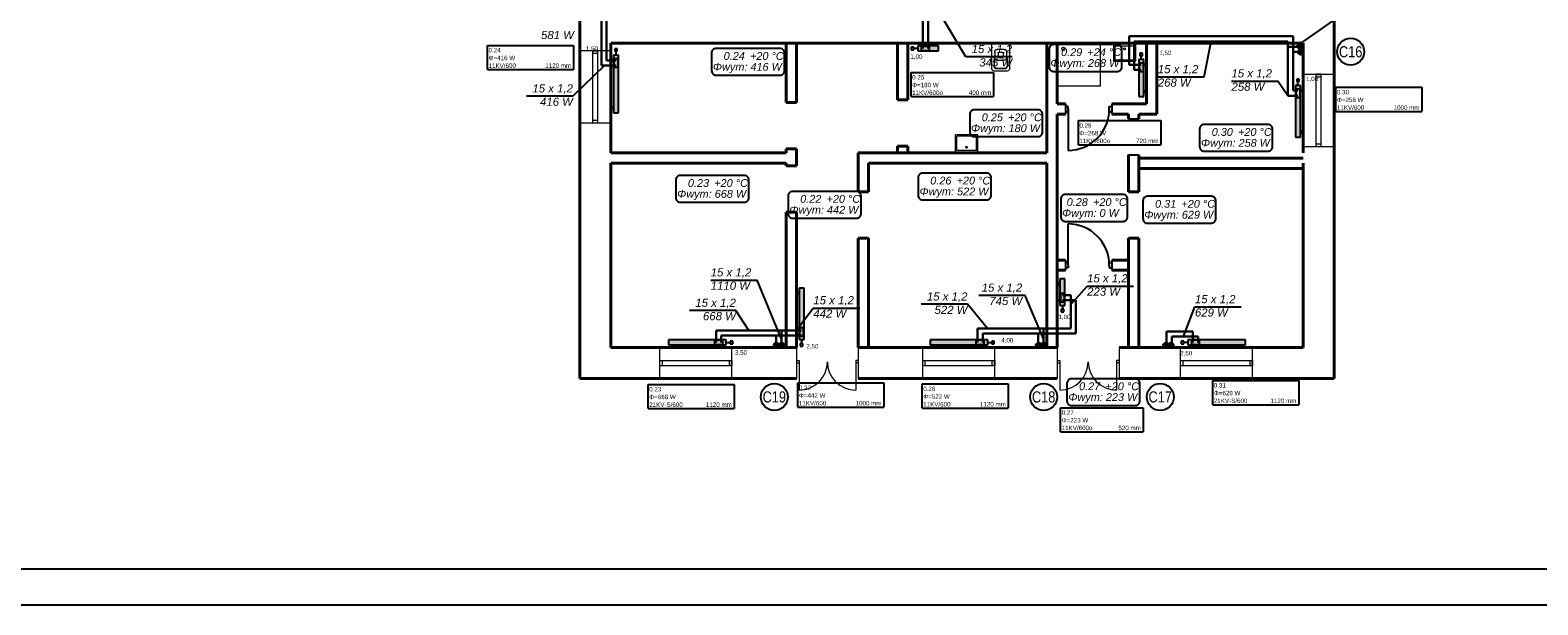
# Model space of a CAD drawing. Header units: millimetres. Extents: x 50532 to 99257, y 49161 to 61325.
# Tile 8 of 95: x 63589 to 66514, y 49161 to 50277. Entities that reach past the tile are written whole.
import ezdxf
from ezdxf.enums import TextEntityAlignment as Align
from ezdxf.lldxf.tags import DXFTag

# ---------------------------------------------------------------- set-up
doc = ezdxf.new("R2010")
doc.units = ezdxf.units.MM
for name, color, linetype, lineweight in [('cienka', 250, 'Continuous', 18), ('gruba', 8, 'Continuous', 40), ('KRESKOWANIE', 9, 'Continuous', 0), ('średnia', 8, 'Continuous', 25)]:
    doc.layers.add(name, color=color, linetype=linetype, lineweight=lineweight)
for name, color, linetype in [('CP_UCSSPEC', 8, 'Continuous'), ('IS_Opisy_działek_Therm', 7, 'SOLID'), ('IS_Text_Armatury_Therm', 7, 'Continuous'), ('IS_Text_Konstrukcji', 7, 'Continuous'), ('IS_Text_Odbiornikow_Therm', 7, 'Continuous'), ('TABELKA', 7, 'Continuous')]:
    doc.layers.add(name, color=color, linetype=linetype)
for name, color, linetype, true_color in [('IS_Armatura_podłączeniowa_grz._dolnozas.', 7, 'SOLID', 0x000000), ('IS_Armatura_Therm', 7, 'SOLID', 0x000000), ('IS_Grafika', 7, 'SOLID', 0x000000), ('IS_Grzejniki_Plan_rzut', 7, 'SOLID', 0x000000)]:
    doc.layers.add(name, color=color, linetype=linetype, true_color=true_color)
doc.layers.add('IS_Powrót', color=5, linetype='DASH', lineweight=30, true_color=0x0000ff)
doc.layers.add('IS_Zasilanie', color=1, linetype='SOLID', lineweight=30, true_color=0xff0000)
doc.styles.add('Arial Narrow_1', font='ARIALN.TTF')
doc.styles.add('CP_ATTR', font='romans.shx')
doc.styles.get("Standard").update_dxf_attribs({"font": 'GOTHIC.TTF'})
tags = doc.linetypes.add('DASH', pattern=[15, 10, -5]).pattern_tags.tags
tags[6:7] = [DXFTag(74, 4), DXFTag(75, 0), DXFTag(340, '0'), DXFTag(46, 0.0), DXFTag(50, 0.0), DXFTag(44, 0.0), DXFTag(45, 0.0)]
tags[4:5] = [DXFTag(74, 4), DXFTag(75, 0), DXFTag(340, '0'), DXFTag(46, 0.0), DXFTag(50, 0.0), DXFTag(44, 0.0), DXFTag(45, 0.0)]
tags = doc.linetypes.add('SOLID', pattern=[10, 10, 0]).pattern_tags.tags
tags[6:7] = [DXFTag(74, 4), DXFTag(75, 0), DXFTag(340, '0'), DXFTag(46, 0.0), DXFTag(50, 0.0), DXFTag(44, 0.0), DXFTag(45, 0.0)]
tags[4:5] = [DXFTag(74, 4), DXFTag(75, 0), DXFTag(340, '0'), DXFTag(46, 0.0), DXFTag(50, 0.0), DXFTag(44, 0.0), DXFTag(45, 0.0)]

# ---------------------------------------------------------------- blocks, each defined once
blk = doc.blocks.new('2dar_Flush03_ff7hats')
for p, q in [((-13.5, 0), (13.5, 0)), ((-17.5, -49), (-17.5, -4)), ((-11.5, -17.6), (-12.5, -44.4)), ((-6.7, -12), (6.7, -12)), ((-4.8, -17.9), (4.8, -17.9)), ((-4.8, -17.9), (-4.8, -23.5)), ((4.8, -17.9), (4.8, -23.5)), ((11.5, -17.6), (12.5, -44.4)), ((17.5, -4), (17.5, -49)), ((-12.5, -54), (12.5, -54)), ((-7.7, -48.9), (7.7, -48.9)), ((-7.7, -50), (7.7, -50)), ((-6.2, -33.2), (6.2, -33.2)), ((-6.2, -33.8), (6.2, -33.8))]:
    blk.add_line(p, q)
for centre, radius, start, end in [((-13.5, -4), 4, 90, 180), ((13.5, -4), 4, 0, 90), ((-12.5, -49), 5, 180, 270), ((12.5, -49), 5, 270, 0)]:
    blk.add_arc(centre, radius, start, end)
for centre, major_axis, start_param, end_param in [((-5.6, -25.7), (0, 7.54), 1.795387, 3.036651), ((-5.6, -26.3), (0, 7.54), 1.783388, 3.036651), ((-6.7, -17.6), (0, 5.59), 0, 1.570796), ((0, -23.5), (0, 5.59), 1.570796, 4.712389), ((5.5, -25.7), (0, 7.62), 3.249935, 4.46248), ((5.5, -26.2), (0, 7.62), 3.249935, 4.473293), ((6.7, -17.6), (0, 5.59), -1.570796, 0), ((-7.7, -43.3), (0, 5.59), 1.664853, 3.141593), ((-7.7, -44.4), (0, 5.59), 1.570796, 3.141593), ((7.7, -43.3), (0, 5.59), 3.141593, 4.618332), ((7.7, -44.4), (0, 5.59), 3.141593, 4.712389)]:
    blk.add_ellipse(centre, major_axis=major_axis, ratio=0.860324, start_param=start_param, end_param=end_param)
at = {"style": 'CP_ATTR', "flags": 9}
for tag in ['OTHER', 'PRICE', 'WEIGHT', 'CHARACTER', 'ORDER-NO', 'PRODUCT-TYPE', 'ARTICLE', 'PRODUCER', 'NUMBER', 'GROUP', 'NAME']:
    blk.add_attdef(tag, text='', height=0.00005, dxfattribs=at).set_placement((-14.7, -2.6), align=Align.MIDDLE_LEFT)
blk = doc.blocks.new('cp_insbp_1')
blk.add_point((0, 0))
at = {"style": 'CP_ATTR', "flags": 9}
for tag in ['FORM', 'TYPE', 'ID', 'WIDTH', 'HEIGHT', 'SYSTEM', 'VERSION', 'PIPE', 'OTHER']:
    blk.add_attdef(tag, text='', height=0.00005, dxfattribs=at).set_placement((-1, 1), align=Align.MIDDLE_LEFT)
blk = doc.blocks.new('cp_insbp_2')
blk.add_point((0, 0))
at = {"style": 'CP_ATTR', "flags": 9}
for tag in ['FORM', 'TYPE', 'ID', 'WIDTH', 'HEIGHT', 'SYSTEM', 'VERSION', 'PIPE', 'OTHER']:
    blk.add_attdef(tag, text='', height=0.00005, dxfattribs=at).set_placement((-1, 1), align=Align.MIDDLE_LEFT)
blk = doc.blocks.new('cp_insbp_3')
blk.add_point((0, 0))
at = {"style": 'CP_ATTR', "flags": 9}
for tag in ['OTHER', 'PIPE', 'VERSION', 'SYSTEM', 'HEIGHT', 'WIDTH', 'ID', 'TYPE', 'FORM']:
    blk.add_attdef(tag, text='', height=0.00005, dxfattribs=at).set_placement((-1, 1), align=Align.MIDDLE_LEFT)
blk = doc.blocks.new('2DARZ_115a_f5x525s')
for p, q in [((-21.5, 0), (21.5, 0)), ((-21.5, 0), (-21.5, -35)), ((21.5, 0), (21.5, -35)), ((-19, -5), (19, -5)), ((-19, -5), (-19, -32.5)), ((19, -5), (19, -32.5)), ((-21.5, -35), (21.5, -35)), ((-19, -32.5), (19, -32.5))]:
    blk.add_line(p, q)
blk.add_circle((0, -10.9), 1.75)
at = {"layer": 'CP_UCSSPEC', "xscale": 0.005, "yscale": 0.005, "zscale": 0.005}
for name, p in [('cp_insbp_2', (-21.5, 0)), ('cp_insbp_1', (0, 0)), ('cp_insbp_3', (21.5, 0))]:
    blk.add_blockref(name, p, dxfattribs=at)
at = {"style": 'CP_ATTR', "flags": 9}
for tag in ['OTHER', 'PRICE', 'WEIGHT', 'CHARACTER', 'ORDER-NO', 'PRODUCT-TYPE', 'ARTICLE', 'PRODUCER', 'NUMBER', 'GROUP', 'NAME']:
    blk.add_attdef(tag, text='', height=0.00005, dxfattribs=at).set_placement((-9.4, -1.2), align=Align.MIDDLE_LEFT)
blk = doc.blocks.new('G$CD8E8D5A8')
at = {"layer": 'cienka'}
for p, q in [((1645, 658.5), (1585, 658.5)), ((1610, 518.5), (1610, 658.5)), ((1620, 653.5), (1610, 653.5)), ((1620, 518.5), (1620, 658.5)), ((3048, 612.5), (2988, 612.5)), ((3013, 472.5), (3013, 612.5)), ((3023, 607.5), (3013, 607.5)), ((3023, 472.5), (3023, 612.5)), ((1645, 518.5), (1585, 518.5)), ((1620, 523.5), (1610, 523.5)), ((3048, 472.5), (2988, 472.5)), ((3023, 477.5), (3013, 477.5)), ((1740, 22.5), (1740, 82.5)), ((1880, 22.5), (1880, 82.5)), ((2005, 82.5), (2005, 22.5)), ((2005, 82.5), (2005, 22.5)), ((2125, 82.5), (2125, 22.5)), ((2125, 82.5), (2125, 22.5)), ((2250, 22.5), (2250, 82.5)), ((2390, 22.5), (2390, 82.5)), ((2511, 82.5), (2511, 22.5)), ((2631, 82.5), (2631, 22.5)), ((2750, 22.5), (2750, 82.5)), ((2890, 22.5), (2890, 82.5)), ((1740, 57.5), (1880, 57.5)), ((1740, 47.5), (1880, 47.5)), ((1745, 47.5), (1745, 57.5)), ((1875, 47.5), (1875, 57.5)), ((2005, 57.5), (2010, 57.5)), ((2005, 52.5), (2010, 52.5)), ((2010, 57.5), (2010, 52.5)), ((2010, 55), (2010, 0)), ((2125, 57.5), (2120, 57.5)), ((2120, 57.5), (2120, 52.5)), ((2120, 55), (2120, 0)), ((2125, 52.5), (2120, 52.5)), ((2250, 57.5), (2390, 57.5)), ((2250, 47.5), (2390, 47.5)), ((2255, 47.5), (2255, 57.5)), ((2385, 47.5), (2385, 57.5)), ((2511, 57.5), (2516, 57.5)), ((2511, 52.5), (2516, 52.5)), ((2516, 57.5), (2516, 52.5)), ((2516, 55), (2516, 0)), ((2631, 57.5), (2626, 57.5)), ((2626, 57.5), (2626, 52.5)), ((2626, 55), (2626, 0)), ((2631, 52.5), (2626, 52.5)), ((2750, 57.5), (2890, 57.5)), ((2750, 47.5), (2890, 47.5)), ((2755, 47.5), (2755, 57.5)), ((2885, 47.5), (2885, 57.5))]:
    blk.add_line(p, q, dxfattribs=at)
for centre, start, end in [((2010, 55), 270, 0), ((2120, 55), 180, 270), ((2516, 55), 270, 0), ((2626, 55), 180, 270)]:
    blk.add_arc(centre, 55, start, end, dxfattribs=at)
at = {"layer": 'gruba'}
for p, q in [((1585, 1233.5), (1585, 22.5)), ((3048, 1232.5), (3048, 22.5)), ((1645, 673.5), (2413, 673.5)), ((1645, 673.5), (1645, 460.5)), ((1985, 673.5), (1985, 558.1)), ((2005, 673.5), (2005, 558.1)), ((2201, 673.5), (2201, 563.3)), ((2221, 673.5), (2221, 563.3)), ((2413, 673.5), (2988, 673.5)), ((2491, 673.5), (2491, 460.5)), ((2511, 673.5), (2511, 555.5)), ((2684, 555.5), (2684, 673.5)), ((2704, 535.5), (2704, 673.5)), ((2988, 673.5), (2988, 460.5)), ((1985, 558.1), (2005, 558.1)), ((2201, 563.3), (2221, 563.3)), ((2511, 555.5), (2526.9, 555.5)), ((2511, 535.5), (2526.9, 535.5)), ((2511, 535.5), (2511, 82.5)), ((2616.9, 555.5), (2684, 555.5)), ((2616.9, 535.5), (2649, 535.5)), ((2649, 535.5), (2649, 526.9)), ((2669, 535.5), (2704, 535.5)), ((2669, 535.5), (2669, 526.9)), ((1985, 468.1), (1985, 460.5)), ((1985, 468.1), (2005, 468.1)), ((2005, 468.1), (2005, 435.5)), ((2201, 473.3), (2201, 460.5)), ((2201, 473.3), (2221, 473.3)), ((2221, 473.3), (2221, 460.5)), ((1645, 460.5), (1985, 460.5)), ((1645, 440.5), (1985, 440.5)), ((1645, 440.5), (1645, 82.5)), ((1985, 440.5), (1985, 435.5)), ((2125, 460.5), (2491, 460.5)), ((2125, 460.5), (2125, 384.6)), ((2145, 440.5), (2491, 440.5)), ((2145, 440.5), (2145, 384.6)), ((2491, 440.5), (2491, 82.5)), ((2649, 456.9), (2649, 384.6)), ((2669, 456.9), (2669, 384.6)), ((2669, 450.5), (2988, 450.5)), ((2988, 440.5), (2988, 82.5)), ((1985, 435.5), (2005, 435.5)), ((2669, 430.5), (2988, 430.5)), ((2125, 384.6), (2145, 384.6)), ((2649, 384.6), (2669, 384.6)), ((1985, 345.5), (1985, 82.5)), ((1985, 345.5), (2005, 345.5)), ((2005, 345.5), (2005, 82.5)), ((2125, 294.6), (2125, 82.5)), ((2125, 294.6), (2145, 294.6)), ((2145, 294.6), (2145, 82.5)), ((2649, 294.6), (2649, 82.5)), ((2649, 294.6), (2669, 294.6)), ((2669, 294.6), (2669, 82.5)), ((2511, 252.5), (2526.9, 252.5)), ((2616.9, 252.5), (2649, 252.5)), ((2511, 232.5), (2526.9, 232.5)), ((2616.9, 232.5), (2649, 232.5)), ((1645, 82.5), (2005, 82.5)), ((2125, 82.5), (2511, 82.5)), ((2631, 82.5), (2988, 82.5)), ((1585, 22.5), (2005, 22.5)), ((2125, 22.5), (2511, 22.5)), ((2631, 22.5), (3048, 22.5))]:
    blk.add_line(p, q, dxfattribs=at)
at = {"layer": 'KRESKOWANIE', "ltscale": 20}
blk.add_lwpolyline([(2511, 673.5), (2594.5, 673.5), (2594.5, 590), (2511, 590)], close=True, dxfattribs=at)
blk.add_circle((2522.9, 662.4), 3.23, dxfattribs=at)
at = {"layer": 'średnia'}
for p, q in [((1620, 658.5), (1610, 658.5)), ((3023, 612.5), (3013, 612.5)), ((2526.9, 555.5), (2526.9, 535.5)), ((2531.9, 550.5), (2526.9, 550.5)), ((2531.9, 540.5), (2526.9, 540.5)), ((2531.9, 545.5), (2531.9, 550.5)), ((2531.9, 545.5), (2531.9, 540.5)), ((2531.9, 545.5), (2531.9, 465.5)), ((2611.9, 545.5), (2611.9, 550.5)), ((2611.9, 550.5), (2616.9, 550.5)), ((2611.9, 545.5), (2611.9, 540.5)), ((2611.9, 540.5), (2616.9, 540.5)), ((2616.9, 555.5), (2616.9, 535.5)), ((2649, 526.9), (2669, 526.9)), ((2649, 456.9), (2669, 456.9)), ((2531.9, 242.5), (2531.9, 322.5)), ((2526.9, 252.5), (2526.9, 232.5)), ((2531.9, 247.5), (2526.9, 247.5)), ((2531.9, 237.5), (2526.9, 237.5)), ((2531.9, 242.5), (2531.9, 247.5)), ((2531.9, 242.5), (2531.9, 237.5)), ((2611.9, 242.5), (2611.9, 247.5)), ((2611.9, 247.5), (2616.9, 247.5)), ((2611.9, 242.5), (2611.9, 237.5)), ((2611.9, 237.5), (2616.9, 237.5)), ((2616.9, 252.5), (2616.9, 232.5)), ((1880, 47.5), (1880, 57.5)), ((2390, 47.5), (2390, 57.5)), ((2890, 47.5), (2890, 57.5))]:
    blk.add_line(p, q, dxfattribs=at)
for centre, start, end in [((2531.9, 545.5), 270, 0), ((2531.9, 242.5), 0, 90)]:
    blk.add_arc(centre, 80, start, end, dxfattribs=at)
at = {"layer": 'KRESKOWANIE', "ltscale": 20, "xscale": -1, "rotation": 359.9999999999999}
blk.add_blockref('2dar_Flush03_ff7hats', (2401.2, 673.5), dxfattribs=at)
at = {"layer": 'KRESKOWANIE', "ltscale": 20}
for p, rotation in [((2641.5, 673.5), 359.9999999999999), ((2641.5, 673.5), 359.9999999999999), ((2335.1, 460.5), 179.9999999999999)]:
    blk.add_blockref('2DARZ_115a_f5x525s', p, dxfattribs=dict(at, rotation=rotation))

msp = doc.modelspace()

# ---------------------------------------------------------------- hatches: boundary and pattern name
at = {"layer": 'IS_Grafika', "transparency": 33554687}
h = msp.add_hatch(color=7, dxfattribs=at)
h.dxf.hatch_style = 1
edge = h.paths.add_edge_path()
edge.add_arc((66053.6, 50234.4), 5, 0, 360)
edge = h.paths.add_edge_path()
edge.add_arc((66053.6, 50244.4), 5, 0, 360)
h = msp.add_hatch(color=7, dxfattribs=at)
h.dxf.hatch_style = 1
edge = h.paths.add_edge_path()
edge.add_arc((65046.7, 49665.2), 5, 0, 360)
edge = h.paths.add_edge_path()
edge.add_arc((65036.7, 49665.2), 5, 0, 360)
h = msp.add_hatch(color=7, dxfattribs=at)
h.dxf.hatch_style = 1
edge = h.paths.add_edge_path()
edge.add_arc((65555.3, 49665.2), 5, 0, 360)
edge = h.paths.add_edge_path()
edge.add_arc((65545.3, 49665.2), 5, 0, 360)
h = msp.add_hatch(color=7, dxfattribs=at)
h.dxf.hatch_style = 1
edge = h.paths.add_edge_path()
edge.add_arc((65802.3, 49665.2), 5, 0, 360)
edge = h.paths.add_edge_path()
edge.add_arc((65792.3, 49665.2), 5, 0, 360)
at = {"layer": 'IS_Grzejniki_Plan_rzut'}
for points in [[(64720.6, 50228.4), (64720.6, 50116.4), (64730.6, 50116.4), (64730.6, 50228.4)], [(65350.9, 50246.6), (65310.9, 50246.6), (65310.9, 50236.6), (65350.9, 50236.6)], [(65749.6, 50147.9), (65749.6, 50219.9), (65739.6, 50219.9), (65739.6, 50147.9)], [(66053.6, 50069.5), (66053.6, 50169.5), (66043.6, 50169.5), (66043.6, 50069.5)], [(65586.6, 49794.3), (65586.6, 49742.3), (65596.6, 49742.3), (65596.6, 49794.3)], [(65080.6, 49775.9), (65080.6, 49675.9), (65090.6, 49675.9), (65090.6, 49775.9)], [(64827.6, 49665.6), (64939.6, 49665.6), (64939.6, 49675.6), (64827.6, 49675.6)], [(65334.9, 49665.6), (65446.9, 49665.6), (65446.9, 49675.6), (65334.9, 49675.6)], [(65834.7, 49665.6), (65946.7, 49665.6), (65946.7, 49675.6), (65834.7, 49675.6)]]:
    msp.add_hatch(color=8, dxfattribs=at).paths.add_polyline_path(points)
at = {"layer": 'IS_Opisy_działek_Therm'}
h = msp.add_hatch(color=1, dxfattribs=at)
edge = h.paths.add_edge_path()
edge.add_arc((66029, 50244.7), 2.4, 0, 360)
h = msp.add_hatch(color=1, dxfattribs=at)
edge = h.paths.add_edge_path()
edge.add_arc((65046.6, 49694), 2.4, 0, 360)
h = msp.add_hatch(color=1, dxfattribs=at)
edge = h.paths.add_edge_path()
edge.add_arc((65554.8, 49697.8), 2.4, 0, 360)
at = {"layer": 'IS_Text_Armatury_Therm'}
h = msp.add_hatch(color=5, dxfattribs=at)
edge = h.paths.add_edge_path()
edge.add_arc((66039, 50234.7), 2.4, 0, 360)
h = msp.add_hatch(color=5, dxfattribs=at)
edge = h.paths.add_edge_path()
edge.add_arc((65036.6, 49684), 2.4, 0, 360)
h = msp.add_hatch(color=5, dxfattribs=at)
edge = h.paths.add_edge_path()
edge.add_arc((65544.8, 49687.8), 2.4, 0, 360)

# ---------------------------------------------------------------- linework, layer by layer
at = {"layer": 'IS_Armatura_podłączeniowa_grz._dolnozas.'}
for p, q in [((64721.6, 50221.4), (64721.6, 50205.4)), ((64729.6, 50221.4), (64721.6, 50221.4)), ((64729.6, 50205.4), (64729.6, 50221.4)), ((65333.9, 50245.6), (65317.9, 50245.6)), ((65317.9, 50245.6), (65317.9, 50237.6)), ((65317.9, 50237.6), (65333.9, 50237.6)), ((65333.9, 50237.6), (65333.9, 50245.6)), ((64721.6, 50205.4), (64729.6, 50205.4)), ((65748.6, 50212.9), (65740.6, 50212.9)), ((65740.6, 50212.9), (65740.6, 50196.9)), ((65740.6, 50196.9), (65748.6, 50196.9)), ((65748.6, 50196.9), (65748.6, 50212.9)), ((66052.6, 50162.5), (66044.6, 50162.5)), ((66044.6, 50162.5), (66044.6, 50146.5)), ((66052.6, 50146.5), (66052.6, 50162.5)), ((66044.6, 50146.5), (66052.6, 50146.5)), ((65587.6, 49765.3), (65587.6, 49749.3)), ((65595.6, 49765.3), (65587.6, 49765.3)), ((65595.6, 49749.3), (65595.6, 49765.3)), ((65587.6, 49749.3), (65595.6, 49749.3)), ((65081.6, 49698.9), (65081.6, 49682.9)), ((65089.6, 49698.9), (65081.6, 49698.9)), ((65089.6, 49682.9), (65089.6, 49698.9)), ((64932.6, 49674.6), (64916.6, 49674.6)), ((64916.6, 49674.6), (64916.6, 49666.6)), ((64916.6, 49666.6), (64932.6, 49666.6)), ((64932.6, 49666.6), (64932.6, 49674.6)), ((65081.6, 49682.9), (65089.6, 49682.9)), ((65439.9, 49674.6), (65423.9, 49674.6)), ((65423.9, 49674.6), (65423.9, 49666.6)), ((65423.9, 49666.6), (65439.9, 49666.6)), ((65439.9, 49666.6), (65439.9, 49674.6)), ((65857.7, 49674.6), (65841.7, 49674.6)), ((65841.7, 49674.6), (65841.7, 49666.6)), ((65841.7, 49666.6), (65857.7, 49666.6)), ((65857.7, 49666.6), (65857.7, 49674.6))]:
    msp.add_line(p, q, dxfattribs=at)
at = {"layer": 'IS_Armatura_Therm'}
for p, q in [((64728.1, 50240.9), (64723.1, 50240.9)), ((64723.1, 50240.9), (64723.1, 50235.9)), ((64723.1, 50235.9), (64728.1, 50235.9)), ((64725.6, 50228.4), (64725.6, 50235.9)), ((64728.1, 50235.9), (64728.1, 50240.9)), ((65303.4, 50244.1), (65298.4, 50244.1)), ((65298.4, 50244.1), (65298.4, 50239.1)), ((65298.4, 50239.1), (65303.4, 50239.1)), ((65303.4, 50239.1), (65303.4, 50244.1)), ((65310.9, 50241.6), (65303.4, 50241.6)), ((65747.1, 50232.4), (65742.1, 50232.4)), ((65742.1, 50232.4), (65742.1, 50227.4)), ((65742.1, 50227.4), (65747.1, 50227.4)), ((65744.6, 50219.9), (65744.6, 50227.4)), ((65747.1, 50227.4), (65747.1, 50232.4)), ((66039.2, 50244.7), (66029.2, 50244.7)), ((66051.1, 50182), (66046.1, 50182)), ((66046.1, 50182), (66046.1, 50177)), ((66046.1, 50177), (66051.1, 50177)), ((66048.6, 50169.5), (66048.6, 50177)), ((66051.1, 50177), (66051.1, 50182)), ((65589.1, 49734.8), (65589.1, 49729.8)), ((65594.1, 49734.8), (65589.1, 49734.8)), ((65589.1, 49729.8), (65594.1, 49729.8)), ((65591.6, 49742.3), (65591.6, 49734.8)), ((65594.1, 49729.8), (65594.1, 49734.8)), ((64939.6, 49670.6), (64947.1, 49670.6)), ((64952.1, 49673.1), (64947.1, 49673.1)), ((64947.1, 49673.1), (64947.1, 49668.1)), ((64947.1, 49668.1), (64952.1, 49668.1)), ((64952.1, 49668.1), (64952.1, 49673.1)), ((65083.1, 49668.4), (65083.1, 49663.4)), ((65088.1, 49668.4), (65083.1, 49668.4)), ((65085.6, 49675.9), (65085.6, 49668.4)), ((65088.1, 49663.4), (65088.1, 49668.4)), ((65446.9, 49670.6), (65454.4, 49670.6)), ((65459.4, 49673.1), (65454.4, 49673.1)), ((65454.4, 49673.1), (65454.4, 49668.1)), ((65454.4, 49668.1), (65459.4, 49668.1)), ((65459.4, 49668.1), (65459.4, 49673.1)), ((65827.2, 49673.1), (65822.2, 49673.1)), ((65822.2, 49673.1), (65822.2, 49668.1)), ((65822.2, 49668.1), (65827.2, 49668.1)), ((65827.2, 49668.1), (65827.2, 49673.1)), ((65834.7, 49670.6), (65827.2, 49670.6)), ((65083.1, 49663.4), (65088.1, 49663.4))]:
    msp.add_line(p, q, dxfattribs=at)
at = {"layer": 'IS_Grafika'}
for centre in [(66053.6, 50244.4), (66053.6, 50234.4), (65036.7, 49665.2), (65046.7, 49665.2), (65545.3, 49665.2), (65555.3, 49665.2), (65792.3, 49665.2), (65802.3, 49665.2)]:
    msp.add_circle(centre, 5, dxfattribs=at)
at = {"layer": 'IS_Grzejniki_Plan_rzut'}
for p, q in [((65319.7, 50246.6), (65319.7, 50251.6)), ((65319.7, 50251.6), (65322.2, 50251.6)), ((65322.2, 50251.6), (65322.2, 50246.6)), ((65342.2, 50251.6), (65339.7, 50251.6)), ((65339.7, 50251.6), (65339.7, 50246.6)), ((65342.2, 50246.6), (65342.2, 50251.6)), ((64720.6, 50219.7), (64715.6, 50219.7)), ((64715.6, 50219.7), (64715.6, 50217.2)), ((64720.6, 50228.4), (64720.6, 50116.4)), ((64730.6, 50228.4), (64720.6, 50228.4)), ((64730.6, 50116.4), (64730.6, 50228.4)), ((65350.9, 50246.6), (65310.9, 50246.6)), ((65310.9, 50246.6), (65310.9, 50236.6)), ((65310.9, 50236.6), (65350.9, 50236.6)), ((65350.9, 50236.6), (65350.9, 50246.6)), ((65749.6, 50219.9), (65739.6, 50219.9)), ((65739.6, 50219.9), (65739.6, 50147.9)), ((65749.6, 50147.9), (65749.6, 50219.9)), ((64715.6, 50217.2), (64720.6, 50217.2)), ((65749.6, 50211.1), (65754.6, 50211.1)), ((65754.6, 50208.6), (65749.6, 50208.6)), ((65754.6, 50211.1), (65754.6, 50208.6)), ((66053.6, 50169.5), (66043.6, 50169.5)), ((66043.6, 50169.5), (66043.6, 50069.5)), ((66053.6, 50069.5), (66053.6, 50169.5)), ((65739.6, 50147.9), (65749.6, 50147.9)), ((65754.6, 50159.1), (65749.6, 50159.1)), ((65749.6, 50156.6), (65754.6, 50156.6)), ((65754.6, 50156.6), (65754.6, 50159.1)), ((66053.6, 50160.7), (66058.6, 50160.7)), ((66058.6, 50158.2), (66053.6, 50158.2)), ((66058.6, 50160.7), (66058.6, 50158.2)), ((64715.6, 50125.2), (64715.6, 50127.7)), ((64715.6, 50127.7), (64720.6, 50127.7)), ((64720.6, 50125.2), (64715.6, 50125.2)), ((64720.6, 50116.4), (64730.6, 50116.4)), ((66058.6, 50080.7), (66053.6, 50080.7)), ((66053.6, 50078.2), (66058.6, 50078.2)), ((66058.6, 50078.2), (66058.6, 50080.7)), ((66043.6, 50069.5), (66053.6, 50069.5)), ((65586.6, 49785.5), (65581.6, 49785.5)), ((65581.6, 49785.5), (65581.6, 49783)), ((65581.6, 49783), (65586.6, 49783)), ((65586.6, 49794.3), (65586.6, 49742.3)), ((65596.6, 49794.3), (65586.6, 49794.3)), ((65596.6, 49742.3), (65596.6, 49794.3)), ((65080.6, 49767.2), (65075.6, 49767.2)), ((65075.6, 49767.2), (65075.6, 49764.7)), ((65075.6, 49764.7), (65080.6, 49764.7)), ((65080.6, 49775.9), (65080.6, 49675.9)), ((65090.6, 49775.9), (65080.6, 49775.9)), ((65090.6, 49675.9), (65090.6, 49775.9)), ((65581.6, 49751), (65581.6, 49753.5)), ((65581.6, 49753.5), (65586.6, 49753.5)), ((65586.6, 49751), (65581.6, 49751)), ((65586.6, 49742.3), (65596.6, 49742.3)), ((64939.6, 49675.6), (64827.6, 49675.6)), ((64827.6, 49675.6), (64827.6, 49665.6)), ((64827.6, 49665.6), (64939.6, 49665.6)), ((64836.3, 49665.6), (64836.3, 49660.6)), ((64838.8, 49660.6), (64838.8, 49665.6)), ((64928.3, 49660.6), (64928.3, 49665.6)), ((64930.8, 49665.6), (64930.8, 49660.6)), ((64939.6, 49665.6), (64939.6, 49675.6)), ((65075.6, 49684.7), (65075.6, 49687.2)), ((65075.6, 49687.2), (65080.6, 49687.2)), ((65080.6, 49684.7), (65075.6, 49684.7)), ((65080.6, 49675.9), (65090.6, 49675.9)), ((65446.9, 49675.6), (65334.9, 49675.6)), ((65334.9, 49675.6), (65334.9, 49665.6)), ((65334.9, 49665.6), (65446.9, 49665.6)), ((65343.6, 49665.6), (65343.6, 49660.6)), ((65346.1, 49660.6), (65346.1, 49665.6)), ((65435.6, 49660.6), (65435.6, 49665.6)), ((65438.1, 49665.6), (65438.1, 49660.6)), ((65446.9, 49665.6), (65446.9, 49675.6)), ((65946.7, 49675.6), (65834.7, 49675.6)), ((65834.7, 49675.6), (65834.7, 49665.6)), ((65834.7, 49665.6), (65946.7, 49665.6)), ((65843.5, 49665.6), (65843.5, 49660.6)), ((65846, 49660.6), (65846, 49665.6)), ((65935.5, 49660.6), (65935.5, 49665.6)), ((65938, 49665.6), (65938, 49660.6)), ((65946.7, 49665.6), (65946.7, 49675.6)), ((64836.3, 49660.6), (64838.8, 49660.6)), ((64930.8, 49660.6), (64928.3, 49660.6)), ((65343.6, 49660.6), (65346.1, 49660.6)), ((65438.1, 49660.6), (65435.6, 49660.6)), ((65843.5, 49660.6), (65846, 49660.6)), ((65938, 49660.6), (65935.5, 49660.6))]:
    msp.add_line(p, q, dxfattribs=at)
at = {"layer": 'IS_Opisy_działek_Therm'}
for p, q in [((65404.2, 50225.2), (65351, 50314)), ((66044.5, 50244.7), (66124, 50300.5)), ((65866.5, 50186.1), (65880, 50255.2)), ((65494.2, 50225.2), (65404.2, 50225.2)), ((64703.4, 50208.4), (64642.1, 50148.8)), ((65776.6, 50186.1), (65866.5, 50186.1)), ((65919.5, 50178), (66009.5, 50178)), ((66029, 50149.5), (66009.5, 50178)), ((64642.1, 50148.8), (64552.1, 50148.8)), ((64909.3, 49791.5), (64999.2, 49791.5)), ((65046.6, 49676.9), (64999.2, 49791.5)), ((65519.3, 49761.8), (65429.4, 49761.8)), ((65554.8, 49677.5), (65519.3, 49761.8)), ((65607.7, 49744.5), (65639.5, 49780)), ((65639.5, 49780), (65729.5, 49780)), ((64958.2, 49732.4), (64868.3, 49732.4)), ((64983.1, 49694), (64958.2, 49732.4)), ((65075.3, 49694), (65108.4, 49737.3)), ((65108.4, 49737.3), (65198.4, 49737.3)), ((65407.4, 49744.6), (65317.4, 49744.6)), ((65446.4, 49697.8), (65407.4, 49744.6)), ((65826.8, 49681.9), (65848.6, 49739.5)), ((65848.6, 49739.5), (65938.5, 49739.5))]:
    msp.add_line(p, q, dxfattribs=at)
at = {"layer": 'IS_Powrót'}
for p, q in [((64707.4, 50218.4), (64707.4, 50319.6)), ((65320.9, 50319.2), (65320.9, 50241.6)), ((66039, 50265.2), (65721.1, 50265.2)), ((65721.1, 50265.2), (65721.1, 50209.9)), ((66039, 50234.7), (66039, 50265.2)), ((66039, 50159.5), (66039, 50234.7)), ((66039, 50234.7), (66053.3, 50234.7)), ((64725.6, 50218.4), (64707.4, 50218.4)), ((65721.1, 50209.9), (65744.6, 50209.9)), ((66048.6, 50159.5), (66039, 50159.5)), ((65617.7, 49752.3), (65591.6, 49752.3)), ((65617.7, 49687.8), (65617.7, 49752.3)), ((65036.6, 49684), (64929.6, 49684)), ((64929.6, 49684), (64929.6, 49670.6)), ((65036.6, 49666.5), (65036.6, 49684)), ((65036.6, 49684), (65085.6, 49684)), ((65436.9, 49670.6), (65436.9, 49687.8)), ((65436.9, 49687.8), (65544.8, 49687.8)), ((65544.8, 49687.8), (65544.8, 49666.6)), ((65544.8, 49687.8), (65617.7, 49687.8)), ((65793.6, 49664.8), (65793.6, 49691.9)), ((65793.6, 49691.9), (65844.7, 49691.9)), ((65844.7, 49691.9), (65844.7, 49670.6))]:
    msp.add_line(p, q, dxfattribs=at)
at = {"layer": 'IS_Text_Konstrukcji', "linetype": 'SOLID'}
for points in [[(65574.3, 50196.9), (65698.5, 50196.9, 0.414214), (65707.1, 50205.5), (65707.1, 50240.2, 0.414214), (65698.5, 50248.9), (65574.3, 50248.9, 0.414214), (65565.6, 50240.2), (65565.6, 50205.5, 0.414214), (65574.3, 50196.9)], [(64919.7, 50189.5), (65043.8, 50189.5, 0.414214), (65052.5, 50198.1), (65052.5, 50232.8, 0.414214), (65043.8, 50241.5), (64919.7, 50241.5, 0.414214), (64911, 50232.8), (64911, 50198.1, 0.414214), (64919.7, 50189.5)], [(65420.4, 50070.3), (65544.6, 50070.3, 0.414214), (65553.2, 50079), (65553.2, 50113.6, 0.414214), (65544.6, 50122.3), (65420.4, 50122.3, 0.414214), (65411.7, 50113.6), (65411.7, 50079, 0.414214), (65420.4, 50070.3)], [(65866.5, 50041.9), (65990.6, 50041.9, 0.414214), (65999.3, 50050.6), (65999.3, 50085.2, 0.414214), (65990.6, 50093.9), (65866.5, 50093.9, 0.414214), (65857.8, 50085.2), (65857.8, 50050.6, 0.414214), (65866.5, 50041.9)], [(64850.4, 49942.7), (64974.6, 49942.7, 0.414214), (64983.2, 49951.4), (64983.2, 49986.1, 0.414214), (64974.6, 49994.7), (64850.4, 49994.7, 0.414214), (64841.7, 49986.1), (64841.7, 49951.4, 0.414214), (64850.4, 49942.7)], [(65320.4, 49947.4), (65444.6, 49947.4, 0.414214), (65453.3, 49956.1), (65453.3, 49990.8, 0.414214), (65444.6, 49999.4), (65320.4, 49999.4, 0.414214), (65311.8, 49990.8), (65311.8, 49956.1, 0.414214), (65320.4, 49947.4)], [(65068.2, 49911.9), (65192.4, 49911.9, 0.414214), (65201, 49920.5), (65201, 49955.2, 0.414214), (65192.4, 49963.9), (65068.2, 49963.9, 0.414214), (65059.5, 49955.2), (65059.5, 49920.5, 0.414214), (65068.2, 49911.9)], [(65597.1, 49905.7), (65709.3, 49905.7, 0.414214), (65718, 49914.3), (65718, 49949, 0.414214), (65709.3, 49957.7), (65597.1, 49957.7, 0.414214), (65588.5, 49949), (65588.5, 49914.3, 0.414214), (65597.1, 49905.7)], [(65756.6, 49902.3), (65880.8, 49902.3, 0.414214), (65889.4, 49911), (65889.4, 49945.7, 0.414214), (65880.8, 49954.3), (65756.6, 49954.3, 0.414214), (65747.9, 49945.7), (65747.9, 49911, 0.414214), (65756.6, 49902.3)], [(65609.1, 49548), (65733.3, 49548, 0.414214), (65742, 49556.7), (65742, 49591.4, 0.414214), (65733.3, 49600), (65609.1, 49600, 0.414214), (65600.5, 49591.4), (65600.5, 49556.7, 0.414214), (65609.1, 49548)]]:
    msp.add_lwpolyline(points, format="xyb", dxfattribs=at)
at = {"layer": 'IS_Text_Konstrukcji', "ltscale": 20}
for centre in [(66150.8, 50235.1), (65032.7, 49564.7), (65555.2, 49564.7), (65781.4, 49564.7)]:
    msp.add_circle(centre, 26.2, dxfattribs=at)
at = {"layer": 'IS_Text_Odbiornikow_Therm', "linetype": 'SOLID'}
for p, q in [((64476.4, 50200.5), (64476.4, 50247.5)), ((64476.4, 50247.5), (64643.4, 50247.5)), ((64643.4, 50247.5), (64643.4, 50200.5)), ((64476.4, 50200.5), (64643.4, 50200.5)), ((65298.1, 50148), (65298.1, 50195)), ((65298.1, 50195), (65458.1, 50195)), ((65458.1, 50195), (65458.1, 50148)), ((66122.1, 50119.1), (66122.1, 50166.1)), ((66122.1, 50166.1), (66289.1, 50166.1)), ((66289.1, 50166.1), (66289.1, 50119.1)), ((65298.1, 50148), (65458.1, 50148)), ((66122.1, 50119.1), (66289.1, 50119.1)), ((65622.5, 50054.4), (65622.5, 50101.4)), ((65622.5, 50101.4), (65782.5, 50101.4)), ((65782.5, 50101.4), (65782.5, 50054.4)), ((65622.5, 50054.4), (65782.5, 50054.4)), ((64788, 49542), (64788, 49589)), ((64788, 49589), (64955, 49589)), ((64955, 49589), (64955, 49542)), ((65078.4, 49544.8), (65078.4, 49591.8)), ((65078.4, 49591.8), (65245.4, 49591.8)), ((65245.4, 49591.8), (65245.4, 49544.8)), ((65319.6, 49542.8), (65319.6, 49589.8)), ((65319.6, 49589.8), (65486.6, 49589.8)), ((65486.6, 49589.8), (65486.6, 49542.8)), ((65883.3, 49549.5), (65883.3, 49596.5)), ((65883.3, 49596.5), (66050.3, 49596.5)), ((66050.3, 49596.5), (66050.3, 49549.5)), ((65883.3, 49549.5), (66050.3, 49549.5)), ((64788, 49542), (64955, 49542)), ((65078.4, 49544.8), (65245.4, 49544.8)), ((65319.6, 49542.8), (65486.6, 49542.8)), ((65588.2, 49496.8), (65588.2, 49543.8)), ((65588.2, 49543.8), (65748.2, 49543.8)), ((65748.2, 49543.8), (65748.2, 49496.8)), ((65588.2, 49496.8), (65748.2, 49496.8))]:
    msp.add_line(p, q, dxfattribs=at)
at = {"layer": 'IS_Zasilanie'}
for p, q in [((64697.4, 50208.4), (64697.4, 50329.6)), ((65330.9, 50329.2), (65330.9, 50241.6)), ((66029, 50255.2), (65731.1, 50255.2)), ((65731.1, 50255.2), (65731.1, 50199.9)), ((66029, 50244.7), (66029, 50255.2)), ((66029, 50149.5), (66029, 50244.7)), ((66029, 50244.7), (66053.3, 50244.7)), ((64725.6, 50208.4), (64697.4, 50208.4)), ((65731.1, 50199.9), (65744.6, 50199.9)), ((66048.6, 50149.5), (66029, 50149.5)), ((65607.7, 49762.3), (65591.6, 49762.3)), ((65607.7, 49697.8), (65607.7, 49762.3)), ((65046.6, 49694), (64919.6, 49694)), ((64919.6, 49694), (64919.6, 49670.6)), ((65046.6, 49666.5), (65046.6, 49694)), ((65046.6, 49694), (65085.6, 49694)), ((65426.9, 49670.6), (65426.9, 49697.8)), ((65426.9, 49697.8), (65554.8, 49697.8)), ((65554.8, 49697.8), (65554.8, 49666.6)), ((65554.8, 49697.8), (65607.7, 49697.8)), ((65803.6, 49664.8), (65803.6, 49681.9)), ((65803.6, 49681.9), (65854.7, 49681.9)), ((65854.7, 49681.9), (65854.7, 49670.6))]:
    msp.add_line(p, q, dxfattribs=at)
at = {"layer": 'TABELKA'}
for points in [[(62735.2, 49160.8), (68435.2, 49160.8), (68435.2, 52130.8), (62735.2, 52130.8)], [(62985.2, 49230.8), (68365.2, 49230.8), (68365.2, 52060.8), (62985.2, 52060.8)]]:
    msp.add_lwpolyline(points, close=True, dxfattribs=at)

# ---------------------------------------------------------------- block references
msp.add_blockref('G$CD8E8D5A8', (63070.6, 49578.1), dxfattribs=at)

# ---------------------------------------------------------------- texts
at = {"layer": 'IS_Opisy_działek_Therm', "char_height": 15.84}
for s, insert, attachment_point in [('{\\fArial|b0|i1|c0|p0;581 W}', (64644.1, 50275.5), 3), ('\\fArial|b0|i1;15 x 1,2', (65494.2, 50229.5), 9), ('\\fArial|b0|i1;345 W', (65494.2, 50222.3), 3), ('\\fArial|b0|i1;15 x 1,2', (65776.6, 50190.4), 7), ('\\fArial|b0|i1;15 x 1,2', (65919.5, 50182.3), 7), ('\\fArial|b0|i1;15 x 1,2', (64642.1, 50153.1), 9), ('\\fArial|b0|i1;268 W', (65776.6, 50183.2), 1), ('\\fArial|b0|i1;258 W', (65919.5, 50175.1), 1), ('\\fArial|b0|i1;416 W', (64642.1, 50145.9), 3), ('\\fArial|b0|i1;15 x 1,2', (64909.3, 49795.8), 7), ('{\\fArial|b0|i1|c0|p0;1110 W}', (64909.3, 49788.6), 1), ('\\fArial|b0|i1;15 x 1,2', (65513.7, 49766.1), 9), ('\\fArial|b0|i1;15 x 1,2', (65639.5, 49784.3), 7), ('\\fArial|b0|i1;15 x 1,2', (64958.2, 49736.7), 9), ('\\fArial|b0|i1;15 x 1,2', (65108.4, 49741.6), 7), ('\\fArial|b0|i1;15 x 1,2', (65407.4, 49748.9), 9), ('{\\fArial|b0|i1|c0|p0;745 W}', (65513.7, 49758.9), 3), ('\\fArial|b0|i1;223 W', (65639.5, 49777.1), 1), ('\\fArial|b0|i1;15 x 1,2', (65848.6, 49743.8), 7), ('\\fArial|b0|i1;668 W', (64958.2, 49729.5), 3), ('\\fArial|b0|i1;442 W', (65108.4, 49734.4), 1), ('\\fArial|b0|i1;522 W', (65407.4, 49741.7), 3), ('\\fArial|b0|i1;629 W', (65848.6, 49736.6), 1)]:
    msp.add_mtext(s, dxfattribs=dict(at, insert=insert, attachment_point=attachment_point))
at = {"layer": 'IS_Text_Armatury_Therm', "linetype": 'SOLID', "char_height": 8.64}
for s, insert, attachment_point in [('\\fArial|b0|i0;1,50  ', (64690.6, 50235.6), 9), ('\\fArial|b0|i0;1,00  ', (65296.6, 50219.7), 7), ('\\fArial|b0|i0;1,50  ', (65779.6, 50227), 7), ('\\fArial|b0|i0;1,00  ', (66064.2, 50176.6), 7), ('\\fArial|b0|i0;1,00  ', (65583.9, 49714.2), 7), ('\\fArial|b0|i0;2,50  ', (65094.8, 49657.3), 7), ('\\fArial|b0|i0;4,00  ', (65472.8, 49668.8), 7), ('\\fArial|b0|i0;3,50  ', (64956.3, 49645.3), 7), ('\\fArial|b0|i0;2,50  ', (65843.5, 49643.8), 9)]:
    msp.add_mtext(s, dxfattribs=dict(at, insert=insert, attachment_point=attachment_point))
at = {"layer": 'IS_Text_Konstrukcji', "ltscale": 20, "style": 'Arial Narrow_1'}
for s, p in [('C16', (66150.8, 50235.1)), ('C19', (65032.7, 49564.7)), ('C18', (65555.2, 49564.7)), ('C17', (65781.4, 49564.7))]:
    msp.add_text(s, height=21.6, dxfattribs=at).set_placement(p, align=Align.MIDDLE_CENTER)
at = {"layer": 'IS_Text_Konstrukcji', "linetype": 'SOLID', "char_height": 15.12}
for s, insert, attachment_point in [('\\fArial|b0|i1;0.24', (64975.5, 50219.1), 9), ('\\fArial|b0|i1;+20 °C', (64985.5, 50219.1), 7), ('\\fArial|b0|i1;Φwym: 268 W', (65635.1, 50220.7), 2), ('\\fArial|b0|i1;0.29', (65630.1, 50226.5), 9), ('\\fArial|b0|i1;+24 °C', (65640.1, 50226.5), 7), ('\\fArial|b0|i1;Φwym: 416 W', (64980.5, 50213.3), 2), ('\\fArial|b0|i1;0.25', (65476.2, 50099.9), 9), ('\\fArial|b0|i1;+20 °C', (65486.2, 50099.9), 7), ('\\fArial|b0|i1;Φwym: 180 W', (65481.2, 50094.1), 2), ('\\fArial|b0|i1;0.30', (65922.3, 50071.5), 9), ('\\fArial|b0|i1;+20 °C', (65932.3, 50071.5), 7), ('\\fArial|b0|i1;Φwym: 258 W', (65927.3, 50065.7), 2), ('\\fArial|b0|i1;0.23', (64906.2, 49972.3), 9), ('\\fArial|b0|i1;+20 °C', (64916.2, 49972.3), 7), ('\\fArial|b0|i1;0.26', (65376.3, 49977.1), 9), ('\\fArial|b0|i1;+20 °C', (65386.3, 49977.1), 7), ('\\fArial|b0|i1;Φwym: 668 W', (64911.2, 49966.6), 2), ('\\fArial|b0|i1;0.22', (65124, 49941.5), 9), ('\\fArial|b0|i1;+20 °C', (65134, 49941.5), 7), ('\\fArial|b0|i1;Φwym: 522 W', (65381.3, 49971.3), 2), ('\\fArial|b0|i1;Φwym: 442 W', (65129, 49935.7), 2), ('\\fArial|b0|i1;Φwym: 0 W', (65646, 49929.5), 2), ('\\fArial|b0|i1;0.28', (65641, 49935.3), 9), ('\\fArial|b0|i1;+20 °C', (65651, 49935.3), 7), ('\\fArial|b0|i1;0.31', (65812.4, 49931.9), 9), ('\\fArial|b0|i1;+20 °C', (65822.4, 49931.9), 7), ('\\fArial|b0|i1;Φwym: 629 W', (65817.4, 49926.2), 2), ('\\fArial|b0|i1;0.27', (65665, 49577.6), 9), ('\\fArial|b0|i1;+20 °C', (65675, 49577.6), 7), ('\\fArial|b0|i1;Φwym: 223 W', (65670, 49571.9), 2)]:
    msp.add_mtext(s, dxfattribs=dict(at, insert=insert, attachment_point=attachment_point))
at = {"layer": 'IS_Text_Odbiornikow_Therm', "linetype": 'SOLID', "char_height": 8.64, "attachment_point": 7}
for s, insert in [('\\fArial|b0|i0;0.24', (64478.4, 50233.6)), ('\\fArial|b0|i0;Φ=416 W', (64478.4, 50218.6)), ('\\fArial|b0|i0;11KV/600', (64478.4, 50203.6)), ('\\fArial|b0|i0;1120 mm', (64588.4, 50203.6)), ('\\fArial|b0|i0;0.25', (65300.1, 50181.1)), ('\\fArial|b0|i0;Φ=180 W', (65300.1, 50166.1)), ('\\fArial|b0|i0;0.30', (66124.1, 50152.2)), ('\\fArial|b0|i0;11KV/600o', (65300.1, 50151.1)), ('\\fArial|b0|i0;400 mm', (65410.1, 50151.1)), ('\\fArial|b0|i0;Φ=258 W', (66124.1, 50137.2)), ('\\fArial|b0|i0;11KV/600', (66124.1, 50122.2)), ('\\fArial|b0|i0;1000 mm', (66234.1, 50122.2)), ('\\fArial|b0|i0;0.29', (65624.5, 50087.5)), ('\\fArial|b0|i0;Φ=268 W', (65624.5, 50072.5)), ('\\fArial|b0|i0;11KV/600o', (65624.5, 50057.5)), ('\\fArial|b0|i0;720 mm', (65734.5, 50057.5)), ('\\fArial|b0|i0;0.23', (64790, 49575.2)), ('\\fArial|b0|i0;0.22', (65080.4, 49578)), ('\\fArial|b0|i0;0.26', (65321.6, 49576)), ('\\fArial|b0|i0;0.31', (65885.3, 49582.7)), ('\\fArial|b0|i0;Φ=629 W', (65885.3, 49567.7)), ('\\fArial|b0|i0;21KV-S/600', (64790, 49545.2)), ('\\fArial|b0|i0;Φ=668 W', (64790, 49560.2)), ('\\fArial|b0|i0;1120 mm', (64900, 49545.2)), ('\\fArial|b0|i0;Φ=442 W', (65080.4, 49563)), ('\\fArial|b0|i0;11KV/600', (65080.4, 49548)), ('\\fArial|b0|i0;1000 mm', (65190.4, 49548)), ('\\fArial|b0|i0;Φ=522 W', (65321.6, 49561)), ('\\fArial|b0|i0;11KV/600', (65321.6, 49546)), ('\\fArial|b0|i0;1120 mm', (65431.6, 49546)), ('\\fArial|b0|i0;21KV-S/600', (65885.3, 49552.7)), ('\\fArial|b0|i0;1120 mm', (65995.3, 49552.7)), ('\\fArial|b0|i0;0.27', (65590.2, 49530)), ('\\fArial|b0|i0;Φ=223 W', (65590.2, 49515)), ('\\fArial|b0|i0;11KV/600o', (65590.2, 49500)), ('\\fArial|b0|i0;520 mm', (65700.2, 49500))]:
    msp.add_mtext(s, dxfattribs=dict(at, insert=insert))

doc.saveas('drawing.dxf')
